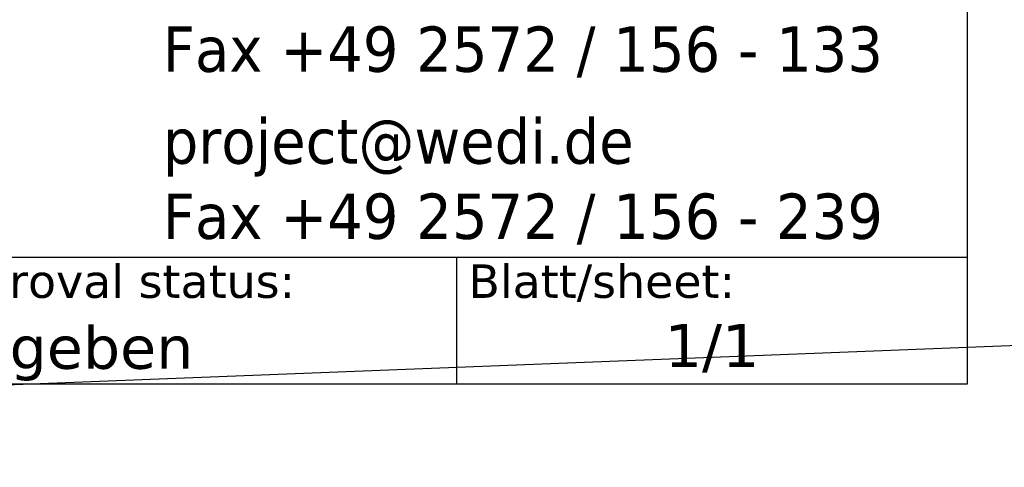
# Model space of a CAD drawing. Header units: millimetres. Extents: x -10668 to 10668, y -400 to 5820.
# Tile 3 of 28: x 3286 to 4111, y 50 to 425. Entities that reach past the tile are written whole.
import ezdxf
from ezdxf.enums import TextEntityAlignment as Align

# ---------------------------------------------------------------- set-up
doc = ezdxf.new("R2010")
doc.units = ezdxf.units.MM
doc.header["$LTSCALE"] = 20
for name, color, linetype, lineweight in [('AM_BOR', 7, 'Continuous', 25), ('Rahmen (ISO)', 7, 'Continuous', 70), ('Titel (ISO)', 7, 'Continuous', 50)]:
    doc.layers.add(name, color=color, linetype=linetype, lineweight=lineweight)
doc.styles.add('Notiztext 3.5', font='verdana.ttf')
doc.styles.add('Pfeiltext', font='verdana.ttf')
doc.styles.get("Standard").update_dxf_attribs({"font": 'verdana.ttf'})
doc.styles.add('Textstil119', font='verdana.ttf')
doc.styles.add('Textstil120', font='verdana.ttf')
doc.styles.add('Textstil47', font='verdana.ttf')
doc.styles.add('Textstil64', font='verdana.ttf', dxfattribs={"width": 0.800000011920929})
doc.styles.add('Textstil75', font='verdana.ttf')
doc.styles.add('Textstil82', font='verdana.ttf')

# ---------------------------------------------------------------- blocks, each defined once
blk = doc.blocks.new('Ränder wedi_Zeichnungsrahmen')
at = {"layer": 'Rahmen (ISO)', "color": 208, "lineweight": 18, "true_color": 0x400040}
for p, q in [((204.0000000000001, 6.000000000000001), (204, 291)), ((20, 6.000000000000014), (204.0000000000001, 6.000000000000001))]:
    blk.add_line(p, q, dxfattribs=at)
blk = doc.blocks.new('Schriftfelder wedi Standard - Inch_Zoll ohne Toleranz')
at = {"layer": 'AM_BOR', "color": 7}
for p, q in [((-4.835435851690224, -1.254491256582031), (-4.835435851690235, 53.99550874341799)), ((-130.1354355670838, 4.045508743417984), (-4.835435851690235, 4.045508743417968)), ((-26.23543585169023, 4.045508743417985), (-26.23543585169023, -1.254491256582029)), ((-188.8354355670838, -1.254491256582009), (-4.835435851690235, -1.254491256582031))]:
    blk.add_line(p, q, dxfattribs=at)
for tag, p, height, style in [('Zeichnungsnummer_001', (-173.2383905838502, 49.43305073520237), 3.00000011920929, 'Textstil75'), ('Artikelnummer_001', (-145.0642880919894, 44.44372461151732), 2.487309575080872, 'Textstil82')]:
    blk.add_attdef(tag, p, '', height=height, dxfattribs=dict(at, style=style))
blk.add_attdef('TITEL_001', (-78.08889433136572, 46.1775772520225), '', height=2.5, dxfattribs=at)
at = {"layer": 'AM_BOR', "color": 7, "style": 'Textstil82'}
blk.add_attdef('PROJEKT', text='', height=2.487309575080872, dxfattribs=at).set_placement((-144.8354355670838, 41.98281831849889), align=Align.TOP_LEFT)
at = {"layer": 'AM_BOR', "color": 7, "style": 'Textstil64', "width": 0.8}
for tag, p in [('ERSTELLUNGSDATUM_001', (-115.1472556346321, 28.69550873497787)), ('KONSTRUKTEUR_001', (-94.00716185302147, 28.67133143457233)), ('ERSTELLUNGSDATUM_001', (-115.3460467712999, 23.55467596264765)), ('KONSTRUKTEUR_001', (-94.00716185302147, 23.37133143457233))]:
    blk.add_attdef(tag, p, '', height=2.000000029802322, dxfattribs=at)
at = {"layer": 'AM_BOR', "color": 7, "style": 'Textstil64', "width": 0.7999999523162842}
for tag, p in [('KONTROLLDATUM', (-108.7354355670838, 19.09550874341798)), ('KONTROLLIERT_VON', (-92.73543585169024, 19.09550874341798))]:
    blk.add_attdef(tag, text='', height=2.000000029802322, dxfattribs=at).set_placement(p, align=Align.MIDDLE_CENTER)
at = {"layer": 'Titel (ISO)', "color": 179, "true_color": 0x262659, "char_height": 1.899999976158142, "attachment_point": 4, "style": 'Pfeiltext'}
for s, insert, width in [('\\fVerdana|b0|i0;\\W0.90;\\H1.9000;Fax +49 2572 / 156 - 133', (-38.53543585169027, 12.64550874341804), 97.2876407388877), ('\\fVerdana|b0|i0;\\W0.90;\\H1.9000;project@wedi.de', (-38.53543585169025, 8.645508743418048), 97.28764073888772), ('\\fVerdana|b0|i0;\\W0.90;\\H1.9000;Fax +49 2572 / 156 - 239', (-38.53543585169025, 5.645508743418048), 97.28764073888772)]:
    blk.add_mtext(s, dxfattribs=dict(at, insert=insert, width=width))
at = {"layer": 'Titel (ISO)', "style": 'Notiztext 3.5'}
for s, insert, char_height, attachment_point in [('\\fVerdana|b0|i0;\\H1.4000;Freigabestatus/approval status:', (-63.53543585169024, 3.745508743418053), 1.400000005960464, 1), ('\\fVerdana|b0|i0;\\H1.4000;Blatt/sheet:', (-25.73543585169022, 3.745508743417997), 1.400000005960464, 1), ('\\fVerdana|b0|i0;\\H1.8000;1/1 ', (-15.53543585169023, 1.245508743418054), 1.800000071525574, 2)]:
    blk.add_mtext(s, dxfattribs=dict(at, insert=insert, char_height=char_height, attachment_point=attachment_point))
at = {"layer": 'Titel (ISO)', "color": 7, "style": 'Pfeiltext'}
blk.add_attdef('BESCHREIBUNG_001', (-70.66377724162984, 40.38459537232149), '', height=2.000000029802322, dxfattribs=at)
at = {"layer": 'Titel (ISO)'}
for tag, p, height, style in [('Anfänglicher_Ansichtsmaßstab_001', (-64.5021920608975, 33.79346040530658), 2.5, 'Textstil47'), ('REVISIONSNUMMER_001', (-74.87694023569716, -0.5444913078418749), 1.790000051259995, 'Textstil120'), ('STATUS_001', (-52.63301829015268, -0.6250352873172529), 1.790000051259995, 'Textstil120')]:
    blk.add_attdef(tag, p, '', height=height, dxfattribs=dict(at, style=style))
at = {"layer": 'Titel (ISO)', "style": 'Textstil47'}
blk.add_attdef('<MASSE3;>', text='', height=2.5, dxfattribs=at).set_placement((-26.83543585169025, 36.34550874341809), align=Align.TOP_LEFT)
at = {"layer": 'Titel (ISO)', "style": 'Textstil119'}
for tag, p in [('MATERIAL', (-159.8354355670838, 35.345508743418)), ('FIRMA', (-159.8354355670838, 24.74550874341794)), ('Bauvorhaben', (-159.8354355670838, 19.44550874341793))]:
    blk.add_attdef(tag, text='', height=1.889999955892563, dxfattribs=at).set_placement(p, align=Align.TOP_CENTER)

msp = doc.modelspace()

# ---------------------------------------------------------------- linework, layer by layer
msp.add_line((10413.50773258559, 399.9999999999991), (1529.507732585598, 49.99999999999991))

# ---------------------------------------------------------------- block references
at = {"xscale": 20, "yscale": 20, "zscale": 20}
msp.add_blockref('Ränder wedi_Zeichnungsrahmen', (0, 0), dxfattribs=at)
ref = msp.add_blockref('Schriftfelder wedi Standard - Inch_Zoll ohne Toleranz', (4176.708717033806, 145.0898251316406), dxfattribs=dict(xscale=20, yscale=20, zscale=20))
ref.add_attrib('STATUS_001', 'Freigegeben', (3124.048351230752, 132.5891193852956), dxfattribs={"layer": 'Titel (ISO)', "height": 35.80000102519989, "style": 'Textstil120'})

doc.saveas('drawing.dxf')
